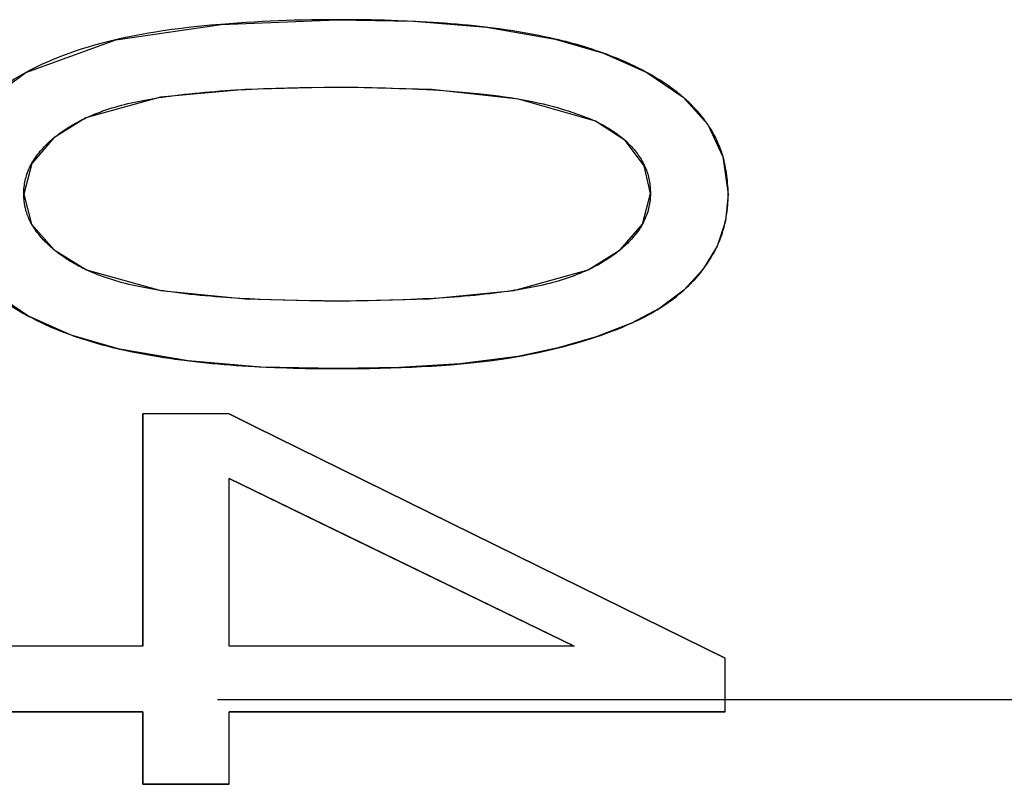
# Model space of a CAD drawing. Header units: millimetres. Extents: x -360 to -91, y -544 to -437.
# Tile 22 of 40: x -183.07 to -180.5, y -494.41 to -492.41. Entities that reach past the tile are written whole.
import ezdxf

# ---------------------------------------------------------------- set-up
doc = ezdxf.new("R2010")
doc.units = ezdxf.units.MM
doc.header["$LTSCALE"] = 16.335
doc.linetypes.add('ACAD_ISO08W100', pattern=[36, 24, -3, 6, -3])
doc.layers.get('0').update_dxf_attribs({"linetype": 'CONTINUOUS'})
doc.layers.add('2', color=7, linetype='CONTINUOUS')

msp = doc.modelspace()

# ---------------------------------------------------------------- linework, layer by layer
at = {"color": 7, "linetype": 'Continuous'}
for p, q in [((-182.0601, -492.4135), (-182.0845, -492.4126)), ((-182.0381, -492.4146), (-182.0601, -492.4135)), ((-182.0239, -492.4153), (-182.0381, -492.4146)), ((-181.6728, -492.4604), (-181.5465, -492.4972)), ((-181.5465, -492.4972), (-181.4341, -492.5475)), ((-181.4341, -492.5475), (-181.3389, -492.6122)), ((-182.5093, -492.5936), (-182.4822, -492.5921)), ((-182.4822, -492.5921), (-182.4667, -492.5914)), ((-182.4667, -492.5914), (-182.4353, -492.5901)), ((-182.4353, -492.5901), (-182.4033, -492.589)), ((-182.4033, -492.589), (-182.3724, -492.5881)), ((-182.3724, -492.5881), (-182.3409, -492.5874)), ((-182.3409, -492.5874), (-182.3089, -492.5868)), ((-182.3089, -492.5868), (-182.2762, -492.5864)), ((-182.2762, -492.5864), (-182.243, -492.5862)), ((-182.0632, -492.59), (-182.031, -492.5914)), ((-182.031, -492.5914), (-182.0098, -492.5925)), ((-182.0098, -492.5925), (-181.9909, -492.5935)), ((-181.3389, -492.6122), (-181.2742, -492.6839)), ((-181.4899, -492.7253), (-181.568, -492.6752)), ((-181.4404, -492.7919), (-181.4899, -492.7253)), ((-181.4245, -492.8638), (-181.4404, -492.7919)), ((-183.0616, -492.8657), (-183.0412, -492.9439)), ((-183.0412, -492.9439), (-182.9821, -493.0118)), ((-182.9821, -493.0118), (-182.8979, -493.0641)), ((-183.0508, -493.184), (-183.1462, -493.1195)), ((-182.4709, -493.1397), (-182.497, -493.1383)), ((-182.4438, -493.1409), (-182.4709, -493.1397)), ((-182.4161, -493.1419), (-182.4438, -493.1409)), ((-182.3852, -493.1429), (-182.4161, -493.1419)), ((-182.3507, -493.1438), (-182.3852, -493.1429)), ((-182.3155, -493.1445), (-182.3507, -493.1438)), ((-182.2796, -493.145), (-182.3155, -493.1445)), ((-182.243, -493.1453), (-182.2796, -493.145)), ((-182.1611, -493.1444), (-182.1934, -493.1449)), ((-182.1293, -493.1437), (-182.1611, -493.1444)), ((-182.0982, -493.1428), (-182.1293, -493.1437)), ((-182.0667, -493.1418), (-182.0982, -493.1428)), ((-182.0349, -493.1406), (-182.0667, -493.1418)), ((-181.9768, -493.1377), (-182.0038, -493.1392)), ((-182.9381, -493.2342), (-183.0508, -493.184)), ((-182.8117, -493.2708), (-182.9381, -493.2342)), ((-182.4589, -493.3163), (-182.4471, -493.3169)), ((-182.4471, -493.3169), (-182.428, -493.3178)), ((-182.428, -493.3178), (-182.4058, -493.3188)), ((-182.5254, -493.4402), (-182.7505, -493.4402)), ((-182.5254, -493.4402), (-182.7505, -493.4402)), ((-182.7505, -493.4402), (-182.7505, -494.0475)), ((-182.7505, -494.0475), (-182.7505, -493.4402)), ((-182.4584, -493.4732), (-182.5254, -493.4402)), ((-182.5254, -493.4402), (-182.4584, -493.4732)), ((-182.4584, -493.4732), (-181.6614, -493.8661)), ((-181.6614, -493.8661), (-182.4584, -493.4732)), ((-182.5254, -493.6092), (-182.2248, -493.7553)), ((-181.6237, -494.0475), (-182.5254, -493.6092)), ((-182.5254, -494.0475), (-182.5254, -493.6092)), ((-182.5254, -494.0475), (-182.5254, -493.6092)), ((-182.2248, -493.7553), (-181.6237, -494.0475)), ((-181.2294, -494.079), (-181.6614, -493.8661)), ((-181.6614, -493.8661), (-181.2294, -494.079)), ((-182.7505, -494.0475), (-183.2294, -494.0475)), ((-182.7505, -494.0475), (-183.2294, -494.0475)), ((-181.6237, -494.0475), (-182.5254, -494.0475)), ((-181.6237, -494.0475), (-182.5254, -494.0475)), ((-181.2294, -494.2194), (-181.2294, -494.079)), ((-181.2294, -494.2194), (-181.2294, -494.079)), ((-182.7505, -494.2194), (-183.2294, -494.2194)), ((-183.2294, -494.2194), (-182.7505, -494.2194)), ((-182.7505, -494.2194), (-182.7505, -494.4085)), ((-182.7505, -494.4085), (-182.7505, -494.2194)), ((-181.2294, -494.2194), (-182.5254, -494.2194)), ((-182.5254, -494.2194), (-181.2294, -494.2194)), ((-182.5254, -494.4085), (-182.5254, -494.2194)), ((-182.5254, -494.4085), (-182.5254, -494.2194)), ((-182.5254, -494.4085), (-182.7505, -494.4085)), ((-182.7505, -494.4085), (-182.5254, -494.4085))]:
    msp.add_line(p, q, dxfattribs=at)
for points in [[(-183.0565, -492.5477), (-182.8209, -492.4624), (-182.5462, -492.422), (-182.243, -492.4099)], [(-182.2655, -492.4099), (-182.2877, -492.4102), (-182.3098, -492.4105), (-182.3318, -492.411), (-182.3535, -492.4115), (-182.3751, -492.4122), (-182.3966, -492.413), (-182.4179, -492.414), (-182.439, -492.415), (-182.4599, -492.4161), (-182.4807, -492.4174), (-182.503, -492.4188), (-182.5252, -492.4204), (-182.5471, -492.4221)], [(-182.0845, -492.4126), (-182.1017, -492.412), (-182.1189, -492.4114), (-182.1363, -492.411), (-182.1538, -492.4106), (-182.1714, -492.4103), (-182.1892, -492.4101), (-182.207, -492.4099), (-182.225, -492.4098), (-182.2655, -492.4099)], [(-182.243, -492.4099), (-182.0434, -492.4137), (-181.8527, -492.4295), (-181.6728, -492.4604)], [(-182.5471, -492.4221), (-182.573, -492.4244), (-182.5987, -492.4269), (-182.6241, -492.4296), (-182.6492, -492.4325), (-182.674, -492.4357), (-182.6985, -492.4392), (-182.7172, -492.4421), (-182.7358, -492.4452), (-182.7542, -492.4485), (-182.7724, -492.4519), (-182.7903, -492.4555), (-182.8081, -492.4594), (-182.8256, -492.4634), (-182.8429, -492.4676), (-182.8599, -492.472), (-182.8766, -492.4766), (-182.8931, -492.4814), (-182.9093, -492.4864), (-182.9252, -492.4916), (-182.9409, -492.4971), (-182.9563, -492.5027), (-182.9714, -492.5085), (-182.9862, -492.5146), (-183.0008, -492.5208), (-183.0151, -492.5272), (-183.0292, -492.5339), (-183.043, -492.5407), (-183.0565, -492.5477)], [(-181.8554, -492.4292), (-181.8703, -492.4275), (-181.8852, -492.4259), (-181.9003, -492.4243), (-181.9154, -492.4229), (-181.9306, -492.4216), (-181.9459, -492.4203), (-181.9613, -492.4192), (-181.9768, -492.4181), (-181.9924, -492.4171), (-182.0081, -492.4161), (-182.0239, -492.4153)], [(-181.6728, -492.4604), (-181.687, -492.4573), (-181.7013, -492.4543), (-181.7157, -492.4514), (-181.7302, -492.4486), (-181.7447, -492.4459), (-181.7594, -492.4433), (-181.7741, -492.4408), (-181.789, -492.4384), (-181.8039, -492.4361), (-181.8189, -492.434), (-181.8339, -492.4319), (-181.8491, -492.43), (-181.8554, -492.4292)], [(-181.5439, -492.4986), (-181.5519, -492.4956), (-181.5601, -492.4928), (-181.5683, -492.49), (-181.5766, -492.4872), (-181.585, -492.4845), (-181.5934, -492.4819), (-181.6019, -492.4793), (-181.6105, -492.4767), (-181.6192, -492.4742), (-181.6279, -492.4718), (-181.6367, -492.4694), (-181.6456, -492.4671), (-181.6546, -492.4648), (-181.6636, -492.4626), (-181.6728, -492.4604)], [(-181.435, -492.5471), (-181.4413, -492.5437), (-181.4477, -492.5403), (-181.4541, -492.5371), (-181.4606, -492.5338), (-181.4672, -492.5306), (-181.4738, -492.5275), (-181.4805, -492.5244), (-181.4873, -492.5213), (-181.4942, -492.5183), (-181.5011, -492.5154), (-181.5081, -492.5125), (-181.5151, -492.5096), (-181.5222, -492.5068), (-181.5294, -492.504), (-181.5366, -492.5012), (-181.5439, -492.4986)], [(-183.2635, -492.8657), (-183.2393, -492.7383), (-183.1665, -492.6285), (-183.0565, -492.5477)], [(-183.0565, -492.5477), (-183.0627, -492.5512), (-183.0689, -492.5548), (-183.0749, -492.5583), (-183.0808, -492.562), (-183.0867, -492.5656), (-183.0924, -492.5693), (-183.0981, -492.573), (-183.1036, -492.5768), (-183.1091, -492.5806), (-183.1145, -492.5845), (-183.1197, -492.5884), (-183.1249, -492.5923), (-183.13, -492.5963), (-183.135, -492.6003), (-183.1399, -492.6044), (-183.1446, -492.6085), (-183.1493, -492.6126), (-183.154, -492.6168), (-183.1585, -492.621), (-183.1629, -492.6252), (-183.1672, -492.6295)], [(-181.358, -492.5969), (-181.363, -492.5932), (-181.3679, -492.5895), (-181.373, -492.5859), (-181.378, -492.5823), (-181.3832, -492.5787), (-181.3884, -492.5752), (-181.3937, -492.5718), (-181.399, -492.5683), (-181.4044, -492.5649), (-181.4098, -492.5616), (-181.4153, -492.5583), (-181.4208, -492.555), (-181.4265, -492.5518), (-181.4321, -492.5487), (-181.435, -492.5471)], [(-182.243, -492.5862), (-182.4836, -492.5922), (-182.7047, -492.6128), (-182.8992, -492.6663)], [(-182.243, -492.5862), (-182.2244, -492.5863), (-182.2059, -492.5864), (-182.1875, -492.5866), (-182.1693, -492.5869), (-182.1512, -492.5873), (-182.1333, -492.5877), (-182.1155, -492.5882), (-182.0979, -492.5887), (-182.0805, -492.5893), (-182.0632, -492.59)], [(-181.568, -492.6752), (-181.7691, -492.6174), (-181.9963, -492.5927), (-182.243, -492.5862)], [(-182.8992, -492.6663), (-182.8921, -492.6632), (-182.8848, -492.6601), (-182.8775, -492.6571), (-182.87, -492.6541), (-182.8624, -492.6513), (-182.8548, -492.6485), (-182.847, -492.6458), (-182.8391, -492.6432), (-182.8312, -492.6406), (-182.8231, -492.6382), (-182.8149, -492.6358), (-182.8066, -492.6335), (-182.7982, -492.6313), (-182.7896, -492.6292), (-182.7809, -492.6272), (-182.7721, -492.6253), (-182.7631, -492.6234), (-182.7541, -492.6216), (-182.745, -492.6199), (-182.7358, -492.6182), (-182.7265, -492.6166), (-182.7172, -492.6151), (-182.7077, -492.6136), (-182.6982, -492.6122)], [(-182.6982, -492.6122), (-182.6891, -492.6109), (-182.6799, -492.6096), (-182.6673, -492.608), (-182.6547, -492.6064), (-182.6419, -492.6049), (-182.629, -492.6034), (-182.616, -492.6021), (-182.6028, -492.6007), (-182.5896, -492.5995), (-182.5761, -492.5983), (-182.5626, -492.5972), (-182.5488, -492.5962), (-182.5358, -492.5953), (-182.5226, -492.5944), (-182.5093, -492.5936)], [(-181.9909, -492.5935), (-181.9646, -492.5952), (-181.9448, -492.5966), (-181.9251, -492.5981), (-181.9057, -492.5998), (-181.8864, -492.6016), (-181.8673, -492.6036), (-181.8518, -492.6054), (-181.8363, -492.6072), (-181.821, -492.6092), (-181.8059, -492.6113), (-181.7909, -492.6135), (-181.7761, -492.6159), (-181.7614, -492.6184), (-181.747, -492.6211), (-181.7327, -492.6239), (-181.7187, -492.6269), (-181.7048, -492.63), (-181.6913, -492.6333), (-181.6779, -492.6368), (-181.6648, -492.6404), (-181.652, -492.6442), (-181.6393, -492.6482), (-181.6269, -492.6523), (-181.6147, -492.6566), (-181.6027, -492.661), (-181.591, -492.6656), (-181.5794, -492.6703), (-181.568, -492.6752)], [(-181.3389, -492.6122), (-181.3413, -492.6103), (-181.3436, -492.6083), (-181.346, -492.6064), (-181.3484, -492.6045), (-181.3508, -492.6026), (-181.3532, -492.6007), (-181.3556, -492.5988), (-181.358, -492.5969)], [(-181.2738, -492.6846), (-181.2765, -492.6807), (-181.2792, -492.6769), (-181.2819, -492.6731), (-181.2848, -492.6693), (-181.2877, -492.6656), (-181.2906, -492.6618), (-181.2937, -492.6581), (-181.2967, -492.6544), (-181.2999, -492.6508), (-181.3031, -492.6471), (-181.3064, -492.6435), (-181.3098, -492.6399), (-181.3132, -492.6364), (-181.3167, -492.6328), (-181.3202, -492.6293), (-181.3238, -492.6258), (-181.3275, -492.6224), (-181.3313, -492.619), (-181.3351, -492.6156), (-181.3389, -492.6122)], [(-182.8992, -492.6663), (-182.9831, -492.7186), (-183.0408, -492.7854), (-183.0616, -492.8657)], [(-182.9819, -492.7178), (-182.9784, -492.715), (-182.9748, -492.7122), (-182.9712, -492.7094), (-182.9675, -492.7066), (-182.9637, -492.7039), (-182.9599, -492.7012), (-182.956, -492.6985), (-182.952, -492.6959), (-182.948, -492.6933), (-182.9439, -492.6907), (-182.9397, -492.6881), (-182.9355, -492.6856), (-182.9312, -492.6831), (-182.9269, -492.6806), (-182.9224, -492.6782), (-182.9179, -492.6757), (-182.9134, -492.6734), (-182.9087, -492.671), (-182.904, -492.6686), (-182.8992, -492.6663)], [(-181.568, -492.6752), (-181.566, -492.6761), (-181.5641, -492.6771), (-181.5621, -492.6781), (-181.5602, -492.679), (-181.5583, -492.68), (-181.5563, -492.681), (-181.5545, -492.682), (-181.5526, -492.6829), (-181.5507, -492.6839), (-181.5488, -492.6849)], [(-181.5488, -492.6849), (-181.5455, -492.6868), (-181.5421, -492.6887), (-181.5388, -492.6906), (-181.5356, -492.6925), (-181.5324, -492.6944), (-181.5292, -492.6964), (-181.5261, -492.6984), (-181.5231, -492.7004), (-181.52, -492.7024), (-181.5171, -492.7044), (-181.5141, -492.7065), (-181.5112, -492.7086), (-181.5084, -492.7107), (-181.5056, -492.7128), (-181.5028, -492.715), (-181.5001, -492.7172), (-181.4974, -492.7194), (-181.4948, -492.7216), (-181.4922, -492.7238)], [(-181.2742, -492.6839), (-181.2348, -492.7685), (-181.2212, -492.8657)], [(-181.2212, -492.8657), (-181.2214, -492.8585), (-181.2216, -492.8514), (-181.222, -492.8444), (-181.2225, -492.8374), (-181.2231, -492.8305), (-181.2239, -492.8237), (-181.2247, -492.817), (-181.2256, -492.8103), (-181.2267, -492.8037), (-181.2279, -492.7973), (-181.2291, -492.7909), (-181.2305, -492.7845), (-181.232, -492.7783), (-181.2336, -492.7721), (-181.2353, -492.7661), (-181.2371, -492.7602), (-181.239, -492.7543), (-181.2411, -492.7486), (-181.2432, -492.7429), (-181.2454, -492.7373), (-181.2478, -492.7318), (-181.2502, -492.7263), (-181.2528, -492.7209), (-181.2555, -492.7156), (-181.2583, -492.7103), (-181.2611, -492.705), (-181.2642, -492.6999), (-181.2673, -492.6947), (-181.2705, -492.6896), (-181.2738, -492.6846)], [(-183.0616, -492.8657), (-183.0615, -492.8612), (-183.0614, -492.8567), (-183.0611, -492.8522), (-183.0607, -492.8478), (-183.0602, -492.8434), (-183.0595, -492.839), (-183.0588, -492.8346), (-183.0579, -492.8303), (-183.0569, -492.826), (-183.0558, -492.8218), (-183.0546, -492.8176), (-183.0533, -492.8134), (-183.0518, -492.8092), (-183.0503, -492.805), (-183.0486, -492.8009), (-183.0467, -492.7968), (-183.0448, -492.7928), (-183.0427, -492.7887), (-183.0405, -492.7847), (-183.0382, -492.7807), (-183.0358, -492.7768), (-183.0332, -492.7729), (-183.0305, -492.769), (-183.0277, -492.7651), (-183.0248, -492.7613), (-183.0218, -492.7575), (-183.0187, -492.7537), (-183.0155, -492.7499), (-183.0122, -492.7462), (-183.0087, -492.7426), (-183.0052, -492.7389), (-183.0016, -492.7353), (-182.9979, -492.7318), (-182.9941, -492.7283), (-182.9902, -492.7248), (-182.9862, -492.7214), (-182.9819, -492.7178)], [(-181.4922, -492.7238), (-181.4898, -492.7259), (-181.4863, -492.7291), (-181.4829, -492.7324), (-181.4795, -492.7357), (-181.4762, -492.7391), (-181.4731, -492.7425), (-181.47, -492.7459), (-181.467, -492.7494), (-181.4641, -492.7529), (-181.4613, -492.7565), (-181.4585, -492.7601), (-181.4559, -492.7637), (-181.4534, -492.7673), (-181.451, -492.771), (-181.4487, -492.7747), (-181.4465, -492.7785), (-181.4444, -492.7823), (-181.4424, -492.7861), (-181.4405, -492.7899), (-181.4387, -492.7938), (-181.437, -492.7977), (-181.4354, -492.8016), (-181.434, -492.8055), (-181.4326, -492.8095), (-181.4314, -492.8135), (-181.4302, -492.8175), (-181.4292, -492.8216), (-181.4282, -492.8257), (-181.4274, -492.8298), (-181.4267, -492.8339), (-181.4261, -492.8381), (-181.4255, -492.8423), (-181.4251, -492.8465), (-181.4248, -492.8508), (-181.4246, -492.8551), (-181.4245, -492.8594), (-181.4245, -492.8638)], [(-183.0561, -492.9076), (-183.0567, -492.9054), (-183.0572, -492.9033), (-183.0577, -492.9011), (-183.0582, -492.899), (-183.0586, -492.8968), (-183.059, -492.8946), (-183.0594, -492.8924), (-183.0597, -492.8903), (-183.0601, -492.8881), (-183.0603, -492.8859), (-183.0606, -492.8836), (-183.0608, -492.8814), (-183.061, -492.8792), (-183.0612, -492.877), (-183.0613, -492.8747), (-183.0614, -492.8725), (-183.0615, -492.8702), (-183.0616, -492.868), (-183.0616, -492.8657)], [(-181.5871, -493.0639), (-181.5031, -493.0114), (-181.4453, -492.9442), (-181.4245, -492.8638)], [(-181.4245, -492.8638), (-181.4245, -492.8683), (-181.4247, -492.8728), (-181.425, -492.8773), (-181.4254, -492.8817), (-181.4259, -492.8861), (-181.4266, -492.8905), (-181.4273, -492.8949), (-181.4282, -492.8992), (-181.4292, -492.9035), (-181.4303, -492.9078), (-181.4315, -492.912), (-181.4328, -492.9162), (-181.4343, -492.9204), (-181.4359, -492.9246), (-181.4376, -492.9287), (-181.4394, -492.9328), (-181.4413, -492.9369), (-181.4434, -492.9409), (-181.4456, -492.945), (-181.448, -492.9489), (-181.4504, -492.9529), (-181.453, -492.9569), (-181.4556, -492.9608), (-181.4584, -492.9647), (-181.4613, -492.9685), (-181.4644, -492.9723), (-181.4675, -492.9761), (-181.4707, -492.9799), (-181.474, -492.9836), (-181.4775, -492.9873), (-181.481, -492.9909), (-181.4846, -492.9945), (-181.4884, -492.9981), (-181.4922, -493.0016), (-181.4961, -493.0051), (-181.5, -493.0086), (-181.5042, -493.0121)], [(-181.2212, -492.8657), (-181.2282, -492.9365), (-181.25, -493.0019), (-181.287, -493.0631)], [(-181.2286, -492.9375), (-181.2282, -492.9358), (-181.2274, -492.9319), (-181.2267, -492.9279), (-181.226, -492.9239), (-181.2254, -492.9199), (-181.2248, -492.9159), (-181.2242, -492.9118), (-181.2237, -492.9077), (-181.2232, -492.9036), (-181.2228, -492.8995), (-181.2224, -492.8953), (-181.2221, -492.8911), (-181.2218, -492.8869), (-181.2216, -492.8827), (-181.2214, -492.8785), (-181.2213, -492.8742), (-181.2212, -492.87), (-181.2212, -492.8657)], [(-182.9829, -493.011), (-182.9848, -493.0094), (-182.9882, -493.0065), (-182.9916, -493.0035), (-182.9949, -493.0005), (-182.9982, -492.9975), (-183.0014, -492.9944), (-183.0045, -492.9914), (-183.0076, -492.9883), (-183.0106, -492.9851), (-183.0135, -492.9819), (-183.0163, -492.9788), (-183.0191, -492.9755), (-183.0218, -492.9723), (-183.0244, -492.969), (-183.0269, -492.9657), (-183.0294, -492.9624), (-183.0317, -492.9591), (-183.034, -492.9558), (-183.0362, -492.9524), (-183.0383, -492.949), (-183.0403, -492.9456), (-183.0422, -492.9421), (-183.044, -492.9388), (-183.0457, -492.9354), (-183.0473, -492.932), (-183.0488, -492.9285), (-183.0503, -492.9251), (-183.0516, -492.9216), (-183.0529, -492.9181), (-183.054, -492.9146), (-183.0551, -492.9111), (-183.0561, -492.9076)], [(-181.287, -493.0631), (-181.2835, -493.0583), (-181.28, -493.0535), (-181.2767, -493.0487), (-181.2735, -493.0439), (-181.2704, -493.0391), (-181.2674, -493.0343), (-181.2645, -493.0295), (-181.2617, -493.0246), (-181.2589, -493.0198), (-181.2563, -493.0149), (-181.2538, -493.0101), (-181.2514, -493.0052), (-181.2491, -493.0003), (-181.247, -492.9956), (-181.245, -492.9908), (-181.243, -492.9861), (-181.2412, -492.9813), (-181.2395, -492.9765), (-181.2378, -492.9718), (-181.2362, -492.9669), (-181.2348, -492.9621), (-181.2334, -492.9572), (-181.232, -492.9524), (-181.2308, -492.9474), (-181.2296, -492.9425), (-181.2286, -492.9375)], [(-182.9347, -493.0446), (-182.938, -493.0427), (-182.9412, -493.0407), (-182.9445, -493.0387), (-182.9477, -493.0366), (-182.9508, -493.0346), (-182.9539, -493.0325), (-182.957, -493.0305), (-182.96, -493.0284), (-182.963, -493.0263), (-182.9659, -493.0241), (-182.9689, -493.022), (-182.9717, -493.0198), (-182.9746, -493.0177), (-182.9774, -493.0154), (-182.9802, -493.0132), (-182.9829, -493.011)], [(-181.5042, -493.0121), (-181.5077, -493.0149), (-181.5113, -493.0178), (-181.515, -493.0206), (-181.5187, -493.0234), (-181.5225, -493.0261), (-181.5263, -493.0288), (-181.5302, -493.0315), (-181.5342, -493.0342), (-181.5382, -493.0368), (-181.5423, -493.0394), (-181.5465, -493.042), (-181.5507, -493.0445), (-181.555, -493.047), (-181.5594, -493.0495), (-181.5638, -493.052), (-181.5683, -493.0544), (-181.5729, -493.0568), (-181.5776, -493.0592), (-181.5823, -493.0616), (-181.5871, -493.0639)], [(-182.8979, -493.0641), (-182.9009, -493.0627), (-182.9038, -493.0613), (-182.9068, -493.0598), (-182.9097, -493.0583), (-182.9126, -493.0569), (-182.9154, -493.0554), (-182.9183, -493.0539), (-182.9211, -493.0523), (-182.9238, -493.0508), (-182.9266, -493.0493), (-182.9293, -493.0477), (-182.932, -493.0462), (-182.9347, -493.0446)], [(-182.7063, -493.1173), (-182.7157, -493.1158), (-182.7249, -493.1143), (-182.7341, -493.1127), (-182.7432, -493.111), (-182.7523, -493.1093), (-182.7612, -493.1075), (-182.77, -493.1056), (-182.7788, -493.1037), (-182.7874, -493.1016), (-182.796, -493.0995), (-182.8044, -493.0973), (-182.8128, -493.095), (-182.821, -493.0926), (-182.8292, -493.0901), (-182.8372, -493.0876), (-182.8451, -493.0849), (-182.853, -493.0822), (-182.8607, -493.0794), (-182.8683, -493.0765), (-182.8759, -493.0735), (-182.8833, -493.0705), (-182.8906, -493.0673), (-182.8979, -493.0641)], [(-182.8979, -493.0641), (-182.7036, -493.118), (-182.483, -493.1391), (-182.243, -493.1453)], [(-182.243, -493.1453), (-182.0024, -493.1391), (-181.7814, -493.118), (-181.5871, -493.0639)], [(-181.5871, -493.0639), (-181.5942, -493.0671), (-181.6014, -493.0702), (-181.6088, -493.0733), (-181.6162, -493.0762), (-181.6238, -493.0791), (-181.6314, -493.0819), (-181.6392, -493.0846), (-181.6471, -493.0873), (-181.655, -493.0898), (-181.6631, -493.0923), (-181.6713, -493.0947), (-181.6796, -493.097), (-181.688, -493.0992), (-181.6966, -493.1014), (-181.7053, -493.1034), (-181.7141, -493.1054), (-181.723, -493.1073), (-181.732, -493.1091), (-181.7411, -493.1108), (-181.7503, -493.1125), (-181.7596, -493.1141), (-181.769, -493.1157), (-181.7784, -493.1172), (-181.7879, -493.1186)], [(-181.4739, -493.2031), (-181.465, -493.1991), (-181.4563, -493.195), (-181.4477, -493.1907), (-181.4393, -493.1864), (-181.4311, -493.182), (-181.4229, -493.1775), (-181.4149, -493.1729), (-181.4071, -493.1682), (-181.3994, -493.1635), (-181.3918, -493.1586), (-181.3844, -493.1537), (-181.3772, -493.1486), (-181.3701, -493.1435), (-181.3631, -493.1383), (-181.3563, -493.133), (-181.3497, -493.1276), (-181.3432, -493.1221), (-181.3368, -493.1166), (-181.3307, -493.111), (-181.3246, -493.1053), (-181.3188, -493.0995), (-181.3131, -493.0936), (-181.3076, -493.0877), (-181.3022, -493.0817), (-181.297, -493.0755), (-181.2919, -493.0694), (-181.287, -493.0631)], [(-181.287, -493.0631), (-181.3372, -493.1168), (-181.4001, -493.1639), (-181.4739, -493.2031)], [(-182.497, -493.1383), (-182.5221, -493.1368), (-182.5345, -493.136), (-182.5468, -493.1351), (-182.5605, -493.1341), (-182.574, -493.1329), (-182.5873, -493.1317), (-182.6006, -493.1305), (-182.6137, -493.1292), (-182.6267, -493.1278), (-182.6395, -493.1263), (-182.6523, -493.1247), (-182.6649, -493.1231), (-182.6775, -493.1215), (-182.6872, -493.1201), (-182.6968, -493.1187), (-182.7063, -493.1173)], [(-181.7879, -493.1186), (-181.797, -493.12), (-181.8062, -493.1213), (-181.8188, -493.1229), (-181.8314, -493.1246), (-181.8442, -493.1261), (-181.8571, -493.1276), (-181.8701, -493.129), (-181.8832, -493.1304), (-181.8965, -493.1316), (-181.9099, -493.1328), (-181.9235, -493.134), (-181.9372, -493.135), (-181.9503, -493.136), (-181.9634, -493.1368), (-181.9768, -493.1377)], [(-183.1069, -493.1494), (-183.1026, -493.1523), (-183.0983, -493.1552), (-183.0939, -493.1581), (-183.0895, -493.161), (-183.085, -493.1639), (-183.0805, -493.1667), (-183.076, -493.1694), (-183.0714, -493.1722), (-183.0668, -493.1749), (-183.0621, -493.1776), (-183.0574, -493.1803), (-183.0527, -493.1829), (-183.0499, -493.1844)], [(-182.1934, -493.1449), (-182.2264, -493.1452), (-182.243, -493.1453)], [(-182.0038, -493.1392), (-182.0193, -493.1399), (-182.0349, -493.1406)], [(-183.0499, -493.1844), (-183.0436, -493.1878), (-183.0372, -493.1912), (-183.0308, -493.1945), (-183.0242, -493.1977), (-183.0176, -493.2009), (-183.011, -493.204), (-183.0042, -493.2071), (-182.9975, -493.2102), (-182.9906, -493.2132), (-182.9837, -493.2161), (-182.9767, -493.219), (-182.9696, -493.2219), (-182.9625, -493.2247), (-182.9553, -493.2275), (-182.9481, -493.2302), (-182.9408, -493.2329)], [(-181.771, -493.2903), (-181.7554, -493.2875), (-181.7399, -493.2845), (-181.7245, -493.2814), (-181.7093, -493.2782), (-181.6943, -493.2748), (-181.6794, -493.2713), (-181.6647, -493.2677), (-181.6501, -493.264), (-181.6357, -493.2601), (-181.6214, -493.2562), (-181.6072, -493.2521), (-181.5932, -493.2478), (-181.5794, -493.2434), (-181.5657, -493.2389), (-181.5521, -493.2342), (-181.5387, -493.2294), (-181.5255, -493.2244), (-181.5124, -493.2193), (-181.4994, -493.2141), (-181.4866, -493.2087), (-181.4739, -493.2031)], [(-181.4739, -493.2031), (-181.5664, -493.239), (-181.6657, -493.268), (-181.771, -493.2903)], [(-182.9408, -493.2329), (-182.9327, -493.2358), (-182.9246, -493.2386), (-182.9163, -493.2414), (-182.908, -493.2442), (-182.8997, -493.2469), (-182.8912, -493.2495), (-182.8827, -493.2521), (-182.8741, -493.2546), (-182.8654, -493.2571), (-182.8566, -493.2595), (-182.8478, -493.2619), (-182.8389, -493.2642), (-182.8299, -493.2665), (-182.8209, -493.2687), (-182.8117, -493.2708)], [(-182.243, -493.3218), (-182.442, -493.3177), (-182.6322, -493.3016), (-182.8117, -493.2708)], [(-182.8117, -493.2708), (-182.7975, -493.2739), (-182.7832, -493.2769), (-182.7689, -493.2798), (-182.7544, -493.2826), (-182.7399, -493.2853), (-182.7252, -493.2878), (-182.7105, -493.2903), (-182.6957, -493.2927), (-182.6808, -493.295), (-182.6658, -493.2971), (-182.6508, -493.2992), (-182.6357, -493.3011), (-182.6298, -493.3019)], [(-182.6298, -493.3019), (-182.6147, -493.3036), (-182.5995, -493.3053), (-182.5843, -493.3069), (-182.569, -493.3084), (-182.5535, -493.3097), (-182.538, -493.311), (-182.5224, -493.3122), (-182.5067, -493.3134), (-182.4909, -493.3144), (-182.4749, -493.3154), (-182.4589, -493.3163)], [(-181.771, -493.2903), (-181.9219, -493.3094), (-182.0795, -493.3191), (-182.243, -493.3218)], [(-182.2144, -493.3218), (-182.186, -493.3216), (-182.1579, -493.3212), (-182.1302, -493.3206), (-182.1028, -493.3199), (-182.0757, -493.319), (-182.049, -493.3179), (-182.0225, -493.3167), (-181.9964, -493.3153), (-181.9705, -493.3136), (-181.9449, -493.3117), (-181.9195, -493.3095), (-181.8942, -493.307), (-181.8692, -493.3042), (-181.8443, -493.3012), (-181.8196, -493.2978), (-181.7952, -493.2942), (-181.771, -493.2903)], [(-182.4058, -493.3188), (-182.39, -493.3194), (-182.3741, -493.3199), (-182.358, -493.3204), (-182.3419, -493.3208), (-182.3256, -493.3212), (-182.3093, -493.3214), (-182.2929, -493.3216), (-182.2764, -493.3218), (-182.2597, -493.3218), (-182.2144, -493.3218)]]:
    msp.add_lwpolyline(points, dxfattribs=at)
at = {"layer": '2', "color": 1, "linetype": 'ACAD_ISO08W100', "ltscale": 0.02}
msp.add_line((-115.9089, -494.188), (-359.7566, -494.188), dxfattribs=at)

doc.saveas('drawing.dxf')
